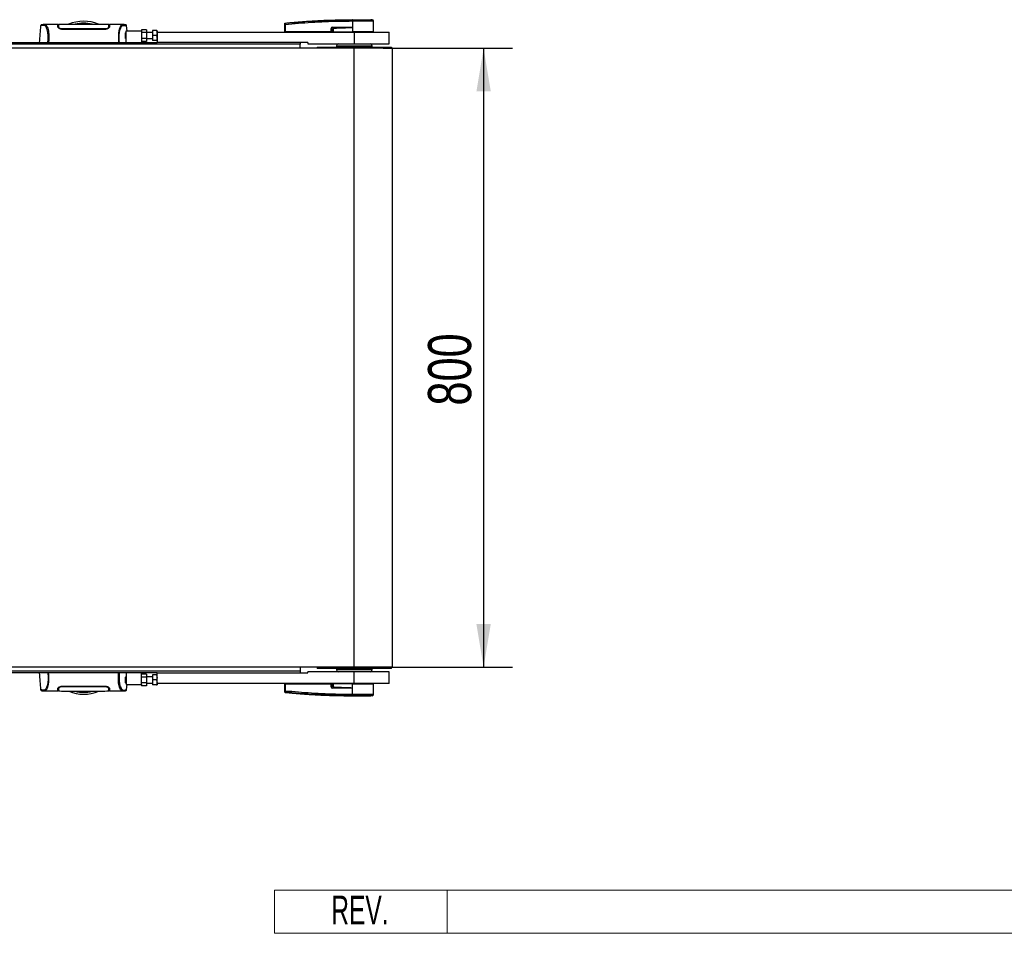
# Model space of a CAD drawing. Header units: millimetres. Extents: x 0 to 420, y 0 to 297.
# Tile 9 of 70: x 197 to 266, y 66 to 130. Entities that reach past the tile are written whole.
import ezdxf
from ezdxf.enums import TextEntityAlignment as Align

# ---------------------------------------------------------------- set-up
doc = ezdxf.new("R2010")
doc.units = ezdxf.units.MM
doc.layers.add('CARTIGLIO', color=140, linetype='Continuous')
doc.layers.add('QUOTE', color=174, linetype='Continuous')
doc.styles.add('SLDTEXTSTYLE0', font='TXT', dxfattribs={"width": 0.638298})
doc.styles.add('SLDTEXTSTYLE3', font='TXT', dxfattribs={"width": 0.75})
doc.dimstyles.new('SLDDIMSTYLE0', dxfattribs={"dimtxt": 3, "dimasz": 3, "dimexe": 0, "dimexo": 0.0625, "dimgap": 0.75, "dimtad": 1, "dimlfac": 18.587179, "dimrnd": 1e-09, "dimzin": 12, "dimdsep": 46, "dimtxsty": 'SLDTEXTSTYLE3', "dimsah": 1, "dimcen": 0.09, "dimadec": 0, "dimazin": 3, "dimtfac": 1, "dimtdec": 3, "dimtofl": 0, "dimtmove": 0, "dimatfit": 3, "dimfxl": 0, "dimfrac": 2, "dimtolj": 1, "dimtzin": 12, "dimarcsym": 0})

# ---------------------------------------------------------------- blocks, each defined once
blk = doc.blocks.new('SW_NOTE_0_27')
at = {"layer": 'CARTIGLIO', "color": 0, "insert": (2.34, 2.578), "char_height": 2, "attachment_point": 2, "style": 'SLDTEXTSTYLE0'}
blk.add_mtext('REV.', dxfattribs=at)
blk = doc.blocks.new('Cartiglio ALUSIC')
at = {"color": 161, "linetype": 'Continuous', "lineweight": 18}
for p, q in [((113.971, 150.999), (113.971, 153.999)), ((113.971, 153.999), (313.621, 153.999)), ((125.971, 153.999), (125.971, 150.999)), ((113.971, 150.999), (313.621, 150.999))]:
    blk.add_line(p, q, dxfattribs=at)
at = {"layer": 'CARTIGLIO', "color": 140}
blk.add_blockref('SW_NOTE_0_27', (117.568, 151.037), dxfattribs=at)
at = {"layer": 'CARTIGLIO', "color": 140, "style": 'SLDTEXTSTYLE0', "width": 0.638298}
for tag, height, p in [('AUTOATTR1', 3.5, (223.449, 133.7)), ('AUTOATTR2', 3.5, (221.929, 127.422)), ('AUTOATTR11', 3.5, (223.143, 121.411)), ('AUTOATTR8', 4, (219.244, 110.003)), ('AUTOATTR9', 4, (218.122, 100.423)), ('AUTOATTR0', 4, (249.033, 100.312))]:
    blk.add_attdef(tag, text='', height=height, dxfattribs=at).set_placement(p, align=Align.TOP_CENTER)
at = {"layer": 'CARTIGLIO', "color": 140}
for tag in ['AUTOATTR13', 'AUTOATTR12', 'AUTOATTR10', 'AUTOATTR7', 'AUTOATTR6', 'AUTOATTR5', 'AUTOATTR4', 'AUTOATTR3']:
    blk.add_attdef(tag, (0, 0), '', height=4, dxfattribs=at)
blk = doc.blocks.new('_D_1')
at = {"layer": 'QUOTE'}
for p, q in [((222.72, 127.72), (231.718, 127.72)), ((229.718, 127.72), (229.718, 84.68)), ((222.72, 84.68), (231.718, 84.68))]:
    blk.add_line(p, q, dxfattribs=at)
for points in [[(229.718, 127.72), (229.218, 124.72), (230.218, 124.72)], [(229.718, 84.68), (230.218, 87.68), (229.218, 87.68)]]:
    blk.add_solid(points, dxfattribs=at)
at = {"layer": 'QUOTE', "insert": (225.85, 102.875), "char_height": 3, "attachment_point": 1, "rotation": 90, "style": 'SLDTEXTSTYLE3'}
blk.add_mtext('800', dxfattribs=at)

msp = doc.modelspace()

# ---------------------------------------------------------------- linework, layer by layer
at = {"color": 7, "linetype": 'Continuous', "lineweight": 25}
for p, q in [((220.60779, 129.59731), (220.59906, 129.59731)), ((220.60779, 129.59731), (220.60726, 128.87683)), ((220.60787, 129.71073), (220.60794, 129.71073)), ((221.96254, 129.70333), (221.86895, 129.71073)), ((222.06503, 128.87683), (222.05874, 129.59727)), ((198.90409, 129.2802), (198.90389, 129.27995)), ((200.08447, 129.3741), (199.15885, 129.3741)), ((200.12304, 129.3472), (200.08494, 129.3472)), ((200.12469, 129.25071), (200.12506, 129.22983)), ((200.12521, 129.22124), (200.12581, 129.18683)), ((200.13104, 129.29876), (200.13108, 129.1998)), ((200.1322, 129.26046), (200.13301, 129.19823)), ((200.13308, 129.23282), (200.13318, 129.22712)), ((200.13337, 129.21626), (200.13318, 129.22712)), ((200.13337, 129.21626), (200.13448, 129.15137)), ((200.13346, 129.21082), (200.13352, 129.20704)), ((200.41055, 129.06505), (200.41056, 129.03719)), ((203.36958, 129.03698), (200.41055, 129.03698)), ((203.36958, 129.06503), (203.36957, 129.03723)), ((203.64631, 129.18227), (203.6459, 129.15137)), ((203.64677, 129.21624), (203.64631, 129.18227)), ((203.64909, 129.30174), (203.64904, 129.1998)), ((203.6952, 129.3472), (203.65712, 129.3472)), ((204.62182, 129.3741), (203.69566, 129.3741)), ((204.62882, 129.37358), (204.62182, 129.37358)), ((204.81681, 128.82302), (204.79529, 128.8015)), ((204.79529, 128.41414), (204.79529, 128.8015)), ((204.84909, 128.82302), (204.81681, 128.82302)), ((204.81681, 128.82302), (204.81681, 128.39262)), ((204.84909, 128.93063), (205.92511, 128.93063)), ((204.84909, 128.12362), (204.84909, 128.93063)), ((204.87604, 129.2802), (204.87624, 129.27995)), ((204.91313, 128.93063), (204.88255, 129.28051)), ((206.27481, 129.01163), (205.92511, 129.01163)), ((205.92511, 129.01163), (205.92511, 128.93063)), ((205.92511, 128.93063), (205.92511, 128.12362)), ((206.27481, 128.80972), (205.92511, 128.80972)), ((206.27481, 129.01163), (206.27481, 128.80972)), ((206.67831, 128.82302), (206.27481, 128.82302)), ((206.27481, 128.80972), (206.27481, 128.40592)), ((206.67831, 128.95753), (206.67831, 128.60782)), ((206.97109, 128.95753), (206.67831, 128.95753)), ((207.00112, 128.94408), (206.99514, 128.95753)), ((207.00112, 128.94408), (207.00112, 128.84993)), ((207.00112, 128.84993), (207.00112, 128.12362)), ((207.00112, 128.84993), (220.72025, 128.84993)), ((209.07132, 128.85127), (209.07132, 128.84993)), ((209.50116, 128.84993), (209.50116, 128.85127)), ((215.87844, 128.87683), (215.88264, 129.35857)), ((215.87844, 128.87683), (215.91786, 128.87683)), ((215.90463, 128.87683), (215.9051, 128.84993)), ((215.92206, 129.35857), (215.91786, 128.87683)), ((219.1091, 128.87683), (215.91786, 128.87683)), ((215.91985, 128.87683), (215.91989, 128.84993)), ((215.92194, 129.47255), (215.92191, 129.47255)), ((219.1091, 128.87683), (219.10995, 129.094)), ((219.11915, 128.87683), (219.1091, 128.87683)), ((219.11121, 128.87683), (219.11125, 128.84993)), ((219.12, 129.094), (219.11915, 128.87683)), ((219.11915, 128.87683), (219.2391, 128.87683)), ((219.2335, 129.035), (219.12, 129.094)), ((219.13774, 128.87683), (219.13807, 128.84993)), ((219.22737, 129.16814), (219.32195, 129.11897)), ((220.48993, 129.16814), (219.22737, 129.16814)), ((219.22806, 129.18205), (220.49062, 129.18205)), ((219.24322, 128.87683), (220.60701, 128.87683)), ((219.25166, 128.87683), (219.25185, 128.84993)), ((220.6044, 129.17557), (220.60443, 129.17259)), ((220.60443, 129.17259), (220.60701, 128.87683)), ((220.60726, 128.87683), (220.60701, 128.87683)), ((222.06503, 128.87683), (220.60726, 128.87683)), ((220.60836, 128.87683), (220.60838, 128.84993)), ((220.72025, 128.84993), (220.72025, 128.04292)), ((220.72025, 128.84993), (223.14127, 128.84993)), ((222.03836, 128.84993), (222.03883, 128.87683)), ((223.14127, 128.04292), (223.14127, 128.84993)), ((73.0378, 128.12362), (207.00112, 128.12362)), ((204.79529, 128.41414), (204.81681, 128.39262)), ((204.81681, 128.39262), (204.84909, 128.39262)), ((206.27481, 128.40592), (205.92511, 128.40592)), ((206.27481, 128.20402), (205.92511, 128.20402)), ((206.27481, 128.40592), (206.27481, 128.20402)), ((206.27481, 128.39262), (206.67831, 128.39262)), ((206.97109, 128.60782), (206.67831, 128.60782)), ((206.67831, 128.60782), (206.67831, 128.25812)), ((206.97109, 128.25812), (206.67831, 128.25812)), ((206.99514, 128.25812), (207.00112, 128.27157)), ((217.49222, 128.12362), (207.00112, 128.12362)), ((216.95421, 128.12362), (216.95421, 128.00257)), ((217.49222, 128.12362), (217.49222, 128.04292)), ((220.72025, 127.72011), (59.31867, 127.72011)), ((216.95421, 128.00257), (63.08471, 128.00257)), ((216.95421, 127.72011), (216.95421, 128.00257)), ((217.49222, 128.04292), (220.72025, 128.04292)), ((218.13782, 127.80081), (218.13782, 127.72011)), ((218.13782, 127.80081), (222.93602, 127.80081)), ((219.48284, 127.89945), (219.48284, 127.80081)), ((219.48284, 127.89945), (221.95766, 127.89945)), ((220.72025, 128.04292), (223.14127, 128.04292)), ((220.72025, 84.67969), (220.72025, 127.72011)), ((223.38338, 127.72011), (220.72025, 127.72011)), ((221.95766, 127.80081), (221.95766, 127.89945)), ((222.93602, 127.80081), (223.30268, 127.80081)), ((223.30268, 127.72011), (223.30268, 127.80081)), ((223.38338, 84.67969), (223.38338, 127.72011)), ((220.72025, 84.67969), (59.31867, 84.67969)), ((216.95421, 84.39724), (63.08471, 84.39724)), ((207.00112, 84.27619), (73.0378, 84.27619)), ((204.84909, 84.27619), (204.84909, 83.46918)), ((205.92511, 83.46918), (205.92511, 84.27619)), ((207.00112, 83.54988), (207.00112, 84.27619)), ((207.00112, 84.27619), (217.49222, 84.27619)), ((216.95421, 84.67969), (216.95421, 84.39724)), ((216.95421, 84.39724), (216.95421, 84.27619)), ((217.49222, 84.27619), (217.49222, 84.35689)), ((220.72025, 84.35689), (217.49222, 84.35689)), ((218.13782, 84.67969), (218.13782, 84.59899)), ((223.30268, 84.59899), (218.13782, 84.59899)), ((219.48284, 84.59899), (219.48284, 84.50036)), ((221.95766, 84.50036), (219.48284, 84.50036)), ((223.38338, 84.67969), (220.72025, 84.67969)), ((220.72025, 83.54988), (220.72025, 84.35689)), ((223.14127, 84.35689), (220.72025, 84.35689)), ((221.95766, 84.50036), (221.95766, 84.59899)), ((223.14127, 83.54988), (223.14127, 84.35689)), ((223.30268, 84.59899), (223.30268, 84.67969)), ((204.81681, 84.00719), (204.79529, 83.98567)), ((204.79529, 83.5983), (204.79529, 83.98567)), ((204.79529, 83.5983), (204.81681, 83.57678)), ((204.84909, 84.00719), (204.81681, 84.00719)), ((204.81681, 84.00719), (204.81681, 83.57678)), ((204.81681, 83.57678), (204.84909, 83.57678)), ((206.27481, 84.19579), (205.92511, 84.19579)), ((206.27481, 83.99389), (205.92511, 83.99389)), ((206.27481, 83.59008), (205.92511, 83.59008)), ((206.27481, 84.19579), (206.27481, 83.99389)), ((206.67831, 84.00719), (206.27481, 84.00719)), ((206.27481, 83.99389), (206.27481, 83.59008)), ((206.27481, 83.59008), (206.27481, 83.38818)), ((206.27481, 83.57678), (206.67831, 83.57678)), ((206.67831, 84.14169), (206.67831, 83.79198)), ((206.97109, 84.14169), (206.67831, 84.14169)), ((206.97109, 83.79198), (206.67831, 83.79198)), ((206.67831, 83.79198), (206.67831, 83.44228)), ((207.00112, 84.12824), (206.99514, 84.14169)), ((198.90409, 83.11961), (198.90389, 83.11985)), ((199.15131, 83.02623), (199.15831, 83.02623)), ((199.15831, 83.0257), (200.08448, 83.0257)), ((200.08494, 83.0526), (200.12301, 83.0526)), ((200.13104, 83.09806), (200.13109, 83.20001)), ((200.13337, 83.18357), (200.13382, 83.21754)), ((200.13382, 83.21754), (200.13435, 83.25661)), ((200.41055, 83.36283), (203.36958, 83.36283)), ((200.41055, 83.33478), (200.41056, 83.36257)), ((203.36958, 83.33476), (203.36957, 83.36261)), ((203.64677, 83.18355), (203.64551, 83.25707)), ((203.64667, 83.18898), (203.64661, 83.19277)), ((203.64677, 83.18355), (203.64696, 83.17268)), ((203.64706, 83.16698), (203.64696, 83.17268)), ((203.64793, 83.13935), (203.64712, 83.20158)), ((203.64933, 83.03661), (203.64883, 83.07099)), ((203.64909, 83.10105), (203.64905, 83.20001)), ((203.65475, 83.1883), (203.65432, 83.21297)), ((203.6571, 83.0526), (203.69519, 83.0526)), ((203.69566, 83.0257), (204.62128, 83.0257)), ((204.84909, 83.46918), (205.92511, 83.46918)), ((204.87604, 83.11961), (204.87624, 83.11985)), ((204.88255, 83.1193), (204.91313, 83.46918)), ((205.92511, 83.46918), (205.92511, 83.38818)), ((206.27481, 83.38818), (205.92511, 83.38818)), ((206.97109, 83.44228), (206.67831, 83.44228)), ((206.99514, 83.44228), (207.00112, 83.45573)), ((207.00112, 83.54988), (207.00112, 83.45573)), ((220.72025, 83.54988), (207.00112, 83.54988)), ((209.07132, 83.54988), (209.07132, 83.54854)), ((209.50116, 83.54854), (209.50116, 83.54988)), ((215.88264, 83.04124), (215.87844, 83.52298)), ((215.91786, 83.52298), (215.87844, 83.52298)), ((215.90463, 83.52298), (215.9051, 83.54988)), ((215.91786, 83.52298), (215.92206, 83.04124)), ((215.91786, 83.52298), (219.1091, 83.52298)), ((215.91985, 83.52298), (215.91989, 83.54988)), ((215.92191, 82.92726), (215.92194, 82.92725)), ((219.10995, 83.3058), (219.1091, 83.52298)), ((219.1091, 83.52298), (219.11915, 83.52298)), ((219.11121, 83.52298), (219.11125, 83.54988)), ((219.11915, 83.52298), (219.12, 83.3058)), ((219.2391, 83.52298), (219.11915, 83.52298)), ((219.12, 83.3058), (219.2335, 83.3648)), ((219.13774, 83.52298), (219.13807, 83.54988)), ((219.32195, 83.28084), (219.22737, 83.23167)), ((219.22737, 83.23167), (220.48993, 83.23167)), ((220.49062, 83.21776), (219.22806, 83.21776)), ((220.60701, 83.52298), (219.24322, 83.52298)), ((219.25166, 83.52298), (219.25185, 83.54988)), ((220.60443, 83.22722), (220.6044, 83.22423)), ((220.60443, 83.22722), (220.60701, 83.52298)), ((220.60701, 83.52298), (220.60726, 83.52298)), ((220.60779, 82.8025), (220.60726, 83.52298)), ((220.60726, 83.52298), (222.06503, 83.52298)), ((220.60836, 83.52298), (220.60838, 83.54988)), ((223.14127, 83.54988), (220.72025, 83.54988)), ((222.03883, 83.52298), (222.03836, 83.54988)), ((222.05874, 82.80253), (222.06503, 83.52298)), ((220.59905, 82.8025), (220.60779, 82.8025)), ((220.60787, 82.68907), (220.60794, 82.68907)), ((221.96254, 82.69647), (221.86895, 82.68907))]:
    msp.add_line(p, q, dxfattribs=at)
at = {"color": 7, "linetype": 'Continuous', "lineweight": 25, "flags": 128}
for points in [[(199.16663, 129.37398), (199.19283, 129.37211), (199.21854, 129.36649), (199.24642, 129.35277), (199.25364, 129.34738), (199.26345, 129.33868), (199.27225, 129.32956), (199.27459, 129.32691), (199.27525, 129.32615), (199.27545, 129.32592), (199.27552, 129.32583), (199.27555, 129.3258), (199.27556, 129.32579), (199.27556, 129.32579), (199.27556, 129.32579), (199.27556, 129.32579), (199.27556, 129.32579), (199.27556, 129.32579), (199.27556, 129.32579), (199.30424, 129.28805), (199.33174, 129.24327), (199.36162, 129.1826), (199.38959, 129.11035), (199.41391, 129.02931), (199.43544, 128.93362), (199.45315, 128.82112), (199.46533, 128.69622), (199.47151, 128.56082), (199.47161, 128.42029), (199.46608, 128.27559), (199.45503, 128.12362)], [(220.48993, 129.16814), (220.55405, 129.17063), (220.60443, 129.17259)], [(204.6135, 83.02582), (204.5873, 83.0277), (204.56159, 83.03332), (204.53371, 83.04704), (204.5265, 83.05243), (204.51668, 83.06113), (204.50788, 83.07025), (204.50554, 83.0729), (204.50488, 83.07366), (204.50468, 83.07389), (204.50461, 83.07397), (204.50459, 83.074), (204.50458, 83.07401), (204.50457, 83.07402), (204.50457, 83.07402), (204.50457, 83.07402), (204.50457, 83.07402), (204.50457, 83.07402), (204.50457, 83.07402), (204.47589, 83.11176), (204.44839, 83.15654), (204.41851, 83.2172), (204.39054, 83.28945), (204.36622, 83.37049), (204.34469, 83.46619), (204.32698, 83.57868), (204.3148, 83.70359), (204.30862, 83.83898), (204.30853, 83.97952), (204.31405, 84.12422), (204.3251, 84.27619)], [(219.32307, 83.30402), (219.3229, 83.3005), (219.32273, 83.29706), (219.32257, 83.29373), (219.32242, 83.29059), (219.32228, 83.28768), (219.32216, 83.28506), (219.32205, 83.28276), (219.32195, 83.28084)], [(220.60443, 83.22722), (220.54031, 83.22971), (220.48993, 83.23167)]]:
    msp.add_lwpolyline(points, dxfattribs=at)
at = {"color": 7, "linetype": 'Continuous', "lineweight": 25}
for centre, radius, start, end in [((201.89007, 126.91311), 2.69003, 67.268445, 112.9124484), ((221.00321, 129.62004), 0.40479, 168.1201678, 183.2190123), ((222.78975, 129.45455), 2.19679, 173.3031906, 173.4966106), ((221.01199, 129.61977), 0.40482, 168.0817426, 183.1800729), ((221.95114, 129.59634), 0.1076, 0.5000113, 83.9231277), ((201.89007, 126.91311), 2.55136, 76.5866744, 103.4447171), ((215.90235, 128.16748), 1.19125, 89.0518988, 90.9481012), ((215.9261, 129.42163), 0.04291, 96.1041945, 179.3841407), ((219.11497, 130.4643), 1.37031, 269.78976, 270.21024), ((219.1166, 129.18059), 0.11146, 353.5856583, 0.7475902), ((182.1625, 127.32302), 37.20283, 2.7312588, 2.7669963), ((220.37916, 129.18059), 0.11146, 353.5856583, 0.7475902), ((219.63169, 127.89945), 0.14885, 105.4516934, 180), ((221.80881, 127.89945), 0.14885, 0, 74.5483066), ((219.63169, 84.50036), 0.14885, 180, 254.5483066), ((221.80881, 84.50036), 0.14885, 285.4516934, 0), ((201.89007, 85.4867), 2.69003, 247.268445, 292.9124484), ((201.89007, 85.4867), 2.55136, 256.5866744, 283.4447171), ((215.90235, 84.23233), 1.19125, 269.0518988, 270.9481012), ((215.9261, 82.97817), 0.04291, 180.6158593, 263.8958055), ((219.11497, 81.93551), 1.37031, 89.78976, 90.21024), ((219.1166, 83.21921), 0.11146, 359.2524098, 6.4143417), ((220.37916, 83.21921), 0.11146, 359.2524098, 6.4143417), ((221.00321, 82.77979), 0.40479, 176.7840625, 191.8829179), ((222.78976, 82.94525), 2.1968, 186.5033888, 186.6968092), ((221.01199, 82.78004), 0.40482, 176.8199271, 191.9182574), ((221.95114, 82.80347), 0.1076, 276.0768723, 359.4999887)]:
    msp.add_arc(centre, radius, start, end, dxfattribs=at)
for centre, major_axis, ratio, start_param, end_param in [((219.30085, 129.03917), (0.18293, -0.08998), 0.60672542, 2.25200573, 3.42889257), ((219.29949, 129.03931), (0.17307, -0.08566), 0.5569608, 2.25321842, 3.43010526), ((219.36654, 129.00445), (0.12327, -0.06559), 0.77058227, 2.30113884, 3.47802567), ((219.36654, 129.00469), (0.10761, -0.05688), 0.66301777, 2.29905058, 3.47593741), ((219.30085, 83.36064), (0.18293, 0.08998), 0.60672542, 2.85429274, 4.03117958), ((219.29949, 83.3605), (0.17307, 0.08566), 0.5569608, 2.85308004, 4.02996688), ((219.36654, 83.39535), (0.12327, 0.06559), 0.77058227, 2.80515963, 3.98204647), ((219.36654, 83.39512), (0.10761, 0.05688), 0.66301777, 2.80724789, 3.98413473)]:
    msp.add_ellipse(centre, major_axis=major_axis, ratio=ratio, start_param=start_param, end_param=end_param, dxfattribs=at)
for points, knots in [([(215.92154, 129.4643), (216.52739, 129.51959), (217.45077, 129.60386), (218.69502, 129.66583), (219.65124, 129.69868), (220.28771, 129.69865), (220.60709, 129.70337), (220.60709, 129.70337)], [0, 0, 0, 0, 0.38876695, 0.59252789, 0.79628932, 0.99999932, 1, 1, 1, 1]), ([(215.92194, 129.47255), (215.94001, 129.47439), (216.05155, 129.48572), (216.54092, 129.53348), (217.5464, 129.61562), (218.99707, 129.69455), (220.07072, 129.70534), (220.60787, 129.71073)], [0, 0, 0, 0, 0.01170126, 0.07220884, 0.31419353, 0.65688711, 1, 1, 1, 1]), ([(220.59906, 129.59731), (220.28109, 129.59533), (219.64514, 129.59136), (218.6915, 129.56023), (217.44926, 129.4978), (216.52723, 129.41374), (215.92206, 129.35857)], [0, 0, 0, 0, 0.20362021, 0.40724063, 0.61094774, 1, 1, 1, 1]), ([(220.60709, 129.70337), (220.60709, 129.70337), (220.61003, 129.70337), (220.61296, 129.70337), (220.61589, 129.70337)], [0, 0, 0, 0, 0.00036549, 1, 1, 1, 1]), ([(222.05874, 129.59727), (222.05517, 129.59729), (222.04792, 129.59731), (221.98957, 129.59732), (221.89723, 129.59726), (221.77174, 129.59729), (221.61533, 129.59732), (221.43498, 129.59724), (221.23262, 129.59732), (221.02416, 129.59729), (220.81308, 129.59728), (220.67675, 129.5973), (220.60779, 129.59731)], [0, 0, 0, 0, 0.10046502, 0.20384345, 0.30430944, 0.40768894, 0.50815524, 0.61153497, 0.71200234, 0.81538328, 0.9066108, 1, 1, 1, 1]), ([(220.60794, 129.71073), (220.68782, 129.71073), (220.84781, 129.71073), (221.08349, 129.71073), (221.30256, 129.71073), (221.49736, 129.71073), (221.65781, 129.71073), (221.77751, 129.71073), (221.85487, 129.71073), (221.86426, 129.71073), (221.86895, 129.71073)], [0, 0, 0, 0, 0.12488045, 0.25013958, 0.37464939, 0.49981249, 0.62476421, 0.74955772, 0.87492377, 1, 1, 1, 1]), ([(220.61589, 129.70337), (220.67914, 129.70336), (220.80564, 129.70334), (221.00064, 129.70336), (221.19474, 129.70335), (221.382, 129.7033), (221.55006, 129.70335), (221.69501, 129.70335), (221.81192, 129.70334), (221.89774, 129.70339), (221.95211, 129.70332), (221.95906, 129.70333), (221.96254, 129.70333)], [0, 0, 0, 0, 0.09230362, 0.18460708, 0.28653845, 0.3884688, 0.49039805, 0.59232883, 0.69424704, 0.79616636, 0.8980845, 1, 1, 1, 1]), ([(198.89759, 129.28051), (198.88138, 129.09504), (198.84767, 128.7094), (198.8139, 128.32378), (198.79638, 128.12362)], [0, 0, 0, 0, 0.480948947, 1, 1, 1, 1]), ([(199.16678, 129.374), (199.14324, 129.37319), (199.09371, 129.37147), (199.03317, 129.36196), (198.98785, 129.35453), (198.95843, 129.34945), (198.94311, 129.34473), (198.91433, 129.33148), (198.90269, 129.29577), (198.89753, 129.27993)], [0, 0, 0, 0, 0.14962216, 0.31480836, 0.49545182, 0.64108218, 0.78518854, 0.90475494, 1, 1, 1, 1]), ([(199.40342, 128.12362), (199.40742, 128.17134), (199.41538, 128.26622), (199.42106, 128.40732), (199.42112, 128.54407), (199.41473, 128.67353), (199.40212, 128.79249), (199.38404, 128.89859), (199.3615, 128.99113), (199.32728, 129.09654), (199.27901, 129.19662), (199.21982, 129.28027), (199.15963, 129.3175), (199.0693, 129.31815), (198.97289, 129.30399), (198.90543, 129.29141), (198.90447, 129.28338), (198.90409, 129.2802)], [0, 0, 0, 0, 0.032935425, 0.065473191, 0.098145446, 0.130763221, 0.163268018, 0.196035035, 0.228732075, 0.261726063, 0.327423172, 0.393754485, 0.458986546, 0.525510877, 0.704726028, 0.882943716, 1, 1, 1, 1]), ([(199.15885, 129.3736), (199.16112, 129.3739), (199.16348, 129.37422), (199.16651, 129.37399), (199.16663, 129.37398)], [0, 0, 0, 0, 0.960137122, 1, 1, 1, 1]), ([(200.08999, 129.21601), (200.08868, 129.25359), (200.08601, 129.32986), (200.08452, 129.37302), (200.08444, 129.37484), (200.08447, 129.37407), (200.08447, 129.37405)], [0, 0, 0, 0, 0.33253016, 0.67483713, 0.99270757, 1, 1, 1, 1]), ([(200.0853, 129.35043), (200.08741, 129.35004), (200.09045, 129.34947), (200.11836, 129.34901), (200.12685, 129.34887)], [0, 0, 0, 0, 0.69560902, 1, 1, 1, 1]), ([(200.41055, 129.03698), (200.37925, 129.03904), (200.31678, 129.04316), (200.23173, 129.07288), (200.15856, 129.11469), (200.10302, 129.16615), (200.09434, 129.19936), (200.08999, 129.21601)], [0, 0, 0, 0, 0.17602394, 0.35136334, 0.54466667, 0.77179405, 1, 1, 1, 1]), ([(200.12581, 129.18683), (200.12908, 129.17065), (200.13479, 129.1425), (200.17139, 129.11366), (200.18696, 129.10141)], [0, 0, 0, 0, 0.57480988, 1, 1, 1, 1]), ([(203.64951, 129.37321), (203.50976, 129.37728), (203.22392, 129.38562), (202.78969, 129.38667), (202.34498, 129.38641), (201.84735, 129.38589), (201.29904, 129.38578), (200.71066, 129.38775), (200.32185, 129.37792), (200.13062, 129.37309)], [0, 0, 0, 0, 0.12113183, 0.24774381, 0.37318266, 0.49813276, 0.66585272, 0.83566481, 1, 1, 1, 1]), ([(200.1308, 129.36319), (200.13096, 129.35311), (200.13115, 129.34144), (200.13143, 129.31944), (200.13147, 129.31643)], [0, 0, 0, 0, 0.863291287, 1, 1, 1, 1]), ([(200.13285, 129.24595), (200.13243, 129.27001), (200.13152, 129.32185), (200.13094, 129.3554), (200.13085, 129.36025), (200.13084, 129.361)], [0, 0, 0, 0, 0.42234684, 0.91021093, 1, 1, 1, 1]), ([(200.13102, 129.32441), (200.13103, 129.32216), (200.13103, 129.31483), (200.13104, 129.30534), (200.13104, 129.29876)], [0, 0, 0, 0, 0.30662051, 1, 1, 1, 1]), ([(200.41055, 129.06503), (200.38379, 129.06666), (200.33094, 129.06988), (200.25822, 129.09341), (200.1951, 129.12722), (200.14501, 129.17128), (200.13736, 129.20083), (200.13337, 129.21626)], [0, 0, 0, 0, 0.17334583, 0.34244333, 0.53261108, 0.75610773, 1, 1, 1, 1]), ([(203.36958, 129.06501), (203.26805, 129.06496), (202.76038, 129.06473), (201.77404, 129.06412), (200.88923, 129.06471), (200.41055, 129.06503)], [0, 0, 0, 0, 0.10293933, 0.51469663, 1, 1, 1, 1]), ([(203.64677, 129.21623), (203.64284, 129.20101), (203.63496, 129.17046), (203.57858, 129.12162), (203.50142, 129.08417), (203.42583, 129.06687), (203.38409, 129.06549), (203.36958, 129.06501)], [0, 0, 0, 0, 0.24096485, 0.48337497, 0.7285961, 0.90568571, 1, 1, 1, 1]), ([(203.69014, 129.21601), (203.68525, 129.19825), (203.67546, 129.16275), (203.60939, 129.10479), (203.52019, 129.05987), (203.43334, 129.03918), (203.38584, 129.03754), (203.36958, 129.03698)], [0, 0, 0, 0, 0.24267004, 0.4850883, 0.73180572, 0.90817203, 1, 1, 1, 1]), ([(203.59577, 129.10233), (203.6112, 129.1152), (203.6456, 129.14387), (203.65122, 129.17157), (203.65432, 129.18683)], [0, 0, 0, 0, 0.44865939, 1, 1, 1, 1]), ([(203.64631, 129.18227), (203.64649, 129.19491), (203.64685, 129.22022), (203.64726, 129.24429), (203.64747, 129.25634)], [0, 0, 0, 0, 0.49955274, 1, 1, 1, 1]), ([(203.64953, 129.37429), (203.64952, 129.37396), (203.64951, 129.37328), (203.64934, 129.36375), (203.64877, 129.3309), (203.64788, 129.27983), (203.6471, 129.23556), (203.64677, 129.21623)], [0, 0, 0, 0, 0.19851654, 0.40682671, 0.6188004, 0.83361426, 1, 1, 1, 1]), ([(203.64741, 129.19703), (203.64768, 129.22157), (203.64801, 129.25244), (203.64843, 129.28965), (203.64853, 129.29928), (203.64858, 129.30378)], [0, 0, 0, 0, 0.6736969, 0.84772982, 1, 1, 1, 1]), ([(203.64909, 129.30174), (203.64909, 129.30852), (203.6491, 129.31723), (203.6491, 129.32334), (203.6491, 129.3247)], [0, 0, 0, 0, 0.77695019, 1, 1, 1, 1]), ([(203.65432, 129.18683), (203.65505, 129.22834), (203.65597, 129.28089), (203.65628, 129.29903), (203.65635, 129.30284)], [0, 0, 0, 0, 0.78995763, 1, 1, 1, 1]), ([(203.65541, 129.34889), (203.6679, 129.34915), (203.69121, 129.34963), (203.69368, 129.35018), (203.69483, 129.35043)], [0, 0, 0, 0, 0.53619641, 1, 1, 1, 1]), ([(203.69566, 129.37387), (203.69566, 129.37395), (203.69569, 129.37477), (203.69559, 129.37233), (203.69525, 129.36256), (203.69407, 129.32846), (203.69231, 129.27789), (203.69079, 129.23462), (203.69014, 129.21601)], [0, 0, 0, 0, 0.02175985, 0.22405071, 0.42672984, 0.63314278, 0.8422428, 1, 1, 1, 1]), ([(204.62182, 129.37358), (204.61561, 129.37367), (204.59456, 129.374), (204.5542, 129.36878), (204.5152, 129.34027), (204.48543, 129.30224), (204.46709, 129.27533), (204.44752, 129.24259), (204.42715, 129.20305), (204.40789, 129.15833), (204.39121, 129.11327), (204.37805, 129.07236), (204.36581, 129.02876), (204.35455, 128.98249), (204.34077, 128.91601), (204.32596, 128.8225), (204.3138, 128.6976), (204.3076, 128.56269), (204.30764, 128.42156), (204.31304, 128.27467), (204.32103, 128.17461), (204.3251, 128.12362)], [0, 0, 0, 0, 0.04410353, 0.14951948, 0.25632536, 0.29580618, 0.33856228, 0.37355739, 0.42045531, 0.47076786, 0.50253416, 0.53585719, 0.56654231, 0.59634022, 0.628096, 0.68977273, 0.75268092, 0.81441027, 0.87472491, 0.93616443, 1, 1, 1, 1]), ([(204.37671, 128.12362), (204.37271, 128.17134), (204.36475, 128.26622), (204.35907, 128.40732), (204.35901, 128.54407), (204.3654, 128.67353), (204.37801, 128.79249), (204.39609, 128.89859), (204.41863, 128.99113), (204.45285, 129.09654), (204.50112, 129.19662), (204.56032, 129.28027), (204.6205, 129.3175), (204.71083, 129.31815), (204.80724, 129.30399), (204.8747, 129.29141), (204.87566, 129.28338), (204.87604, 129.2802)], [0, 0, 0, 0, 0.03293543, 0.06547319, 0.09814545, 0.13076322, 0.16326802, 0.19603503, 0.22873208, 0.26172606, 0.32742317, 0.39375449, 0.45898655, 0.52551088, 0.70472603, 0.88294372, 1, 1, 1, 1]), ([(204.8826, 129.27993), (204.87744, 129.29577), (204.8658, 129.33148), (204.83703, 129.34473), (204.8217, 129.34945), (204.79228, 129.35453), (204.74696, 129.36196), (204.68642, 129.37147), (204.63689, 129.37319), (204.61335, 129.374)], [0, 0, 0, 0, 0.09524506, 0.21481146, 0.35891782, 0.50454818, 0.68519164, 0.85037784, 1, 1, 1, 1]), ([(206.97109, 128.95753), (206.98048, 128.91384), (206.99953, 128.82514), (206.9938, 128.70654), (206.97729, 128.63477), (206.97109, 128.60782)], [0, 0, 0, 0, 0.377295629, 0.766155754, 1, 1, 1, 1]), ([(206.99419, 128.95753), (206.99253, 128.95753), (206.99, 128.95753), (206.9759, 128.95753), (206.97109, 128.95753)], [0, 0, 0, 0, 0.659079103, 1, 1, 1, 1]), ([(215.88264, 129.35857), (215.88266, 129.36113), (215.88275, 129.37087), (215.88289, 129.38741), (215.88305, 129.40501), (215.88316, 129.41788), (215.88318, 129.42069), (215.8832, 129.42209)], [0, 0, 0, 0, 0.08210774, 0.31165455, 0.54070711, 0.77036972, 1, 1, 1, 1]), ([(215.8832, 129.42209), (215.88322, 129.42519), (215.88326, 129.4294), (215.88326, 129.42996), (215.88327, 129.43011)], [0, 0, 0, 0, 0.73657409, 1, 1, 1, 1]), ([(215.88327, 129.43011), (215.88333, 129.4316), (215.88359, 129.438), (215.8869, 129.44902), (215.89554, 129.46095), (215.90761, 129.46965), (215.91714, 129.47158), (215.92191, 129.47255)], [0, 0, 0, 0, 0.07160669, 0.30681144, 0.53787451, 0.76893725, 1, 1, 1, 1]), ([(215.92154, 129.4643), (215.92123, 129.46192), (215.92062, 129.45718), (215.92038, 129.43574), (215.9207, 129.40648), (215.92138, 129.379), (215.92192, 129.36282), (215.92206, 129.35857)], [0, 0, 0, 0, 0.22968814, 0.45959689, 0.68877935, 0.91808895, 1, 1, 1, 1]), ([(215.92191, 129.47255), (215.92188, 129.4724), (215.92177, 129.47181), (215.92164, 129.46748), (215.92154, 129.4643)], [0, 0, 0, 0, 0.26388418, 1, 1, 1, 1]), ([(219.2335, 129.035), (219.23665, 129.03501), (219.24228, 129.03503), (219.24939, 129.03501), (219.25252, 129.035)], [0, 0, 0, 0, 0.56, 1, 1, 1, 1]), ([(219.2391, 128.87683), (219.23737, 128.90633), (219.23428, 128.95896), (219.23374, 129.01179), (219.2335, 129.035)], [0, 0, 0, 0, 0.56058603, 1, 1, 1, 1]), ([(219.2391, 128.87683), (219.23947, 128.87683), (219.24033, 128.87683), (219.2418, 128.87683), (219.24283, 128.87683), (219.24322, 128.87683)], [0, 0, 0, 0, 0.31939567, 0.74819126, 1, 1, 1, 1]), ([(219.25252, 129.035), (219.25169, 129.00545), (219.25021, 128.95263), (219.24536, 128.90001), (219.24322, 128.87683)], [0, 0, 0, 0, 0.55939227, 1, 1, 1, 1]), ([(219.32195, 129.11897), (219.53995, 129.12882), (219.92925, 129.14641), (220.3186, 129.1615), (220.48993, 129.16814)], [0, 0, 0, 0, 0.55997408, 1, 1, 1, 1]), ([(220.60443, 129.17259), (220.36532, 129.15662), (219.93838, 129.12812), (219.51107, 129.10567), (219.32307, 129.09579)], [0, 0, 0, 0, 0.56002694, 1, 1, 1, 1]), ([(220.49062, 129.18205), (220.50161, 129.18194), (220.53418, 129.18163), (220.57248, 129.18174), (220.59905, 129.17661), (220.6044, 129.17557)], [0, 0, 0, 0, 0.28926734, 0.85682964, 1, 1, 1, 1]), ([(206.97109, 128.60782), (206.98048, 128.56414), (206.99953, 128.47544), (206.9938, 128.35683), (206.97729, 128.28507), (206.97109, 128.25812)], [0, 0, 0, 0, 0.37729563, 0.76615575, 1, 1, 1, 1]), ([(206.97109, 128.25812), (206.97589, 128.25812), (206.98996, 128.25812), (206.99272, 128.25812), (206.99454, 128.25812)], [0, 0, 0, 0, 0.34090533, 1, 1, 1, 1]), ([(198.79638, 84.27619), (198.8139, 84.07604), (198.84767, 83.69041), (198.88138, 83.30478), (198.89759, 83.1193)], [0, 0, 0, 0, 0.51903279, 1, 1, 1, 1]), ([(199.40342, 84.27619), (199.40742, 84.22846), (199.41538, 84.13359), (199.42106, 83.99248), (199.42112, 83.85574), (199.41473, 83.72627), (199.40212, 83.60731), (199.38404, 83.50122), (199.3615, 83.40867), (199.32728, 83.30327), (199.27901, 83.20319), (199.21982, 83.11954), (199.15963, 83.08231), (199.0693, 83.08165), (198.97289, 83.09581), (198.90543, 83.1084), (198.90447, 83.11643), (198.90409, 83.11961)], [0, 0, 0, 0, 0.03293543, 0.06547319, 0.09814545, 0.13076322, 0.16326802, 0.19603503, 0.22873208, 0.26172606, 0.32742317, 0.39375449, 0.45898655, 0.52551088, 0.70472603, 0.88294372, 1, 1, 1, 1]), ([(199.15831, 83.02623), (199.16452, 83.02613), (199.18557, 83.02581), (199.22593, 83.03103), (199.26493, 83.05954), (199.2947, 83.09757), (199.31305, 83.12448), (199.33261, 83.15722), (199.35298, 83.19676), (199.37224, 83.24148), (199.38892, 83.28653), (199.40208, 83.32744), (199.41432, 83.37105), (199.42558, 83.41731), (199.43936, 83.4838), (199.45417, 83.5773), (199.46633, 83.70221), (199.47253, 83.83711), (199.4725, 83.97824), (199.4671, 84.12514), (199.4591, 84.2252), (199.45503, 84.27619)], [0, 0, 0, 0, 0.04410353, 0.14951948, 0.25632536, 0.29580618, 0.33856228, 0.37355739, 0.42045531, 0.47076786, 0.50253416, 0.53585719, 0.56654231, 0.59634022, 0.628096, 0.68977273, 0.75268092, 0.81441027, 0.87472491, 0.93616443, 1, 1, 1, 1]), ([(204.37671, 84.27619), (204.37271, 84.22846), (204.36475, 84.13359), (204.35907, 83.99248), (204.35901, 83.85574), (204.3654, 83.72627), (204.37801, 83.60731), (204.39609, 83.50122), (204.41863, 83.40867), (204.45285, 83.30327), (204.50112, 83.20319), (204.56032, 83.11954), (204.6205, 83.08231), (204.71083, 83.08165), (204.80724, 83.09581), (204.8747, 83.1084), (204.87566, 83.11643), (204.87604, 83.11961)], [0, 0, 0, 0, 0.03293543, 0.06547319, 0.09814545, 0.13076322, 0.16326802, 0.19603503, 0.22873208, 0.26172606, 0.32742317, 0.39375449, 0.45898655, 0.52551088, 0.70472603, 0.88294372, 1, 1, 1, 1]), ([(206.97109, 84.14169), (206.98048, 84.09801), (206.99953, 84.0093), (206.9938, 83.8907), (206.97729, 83.81893), (206.97109, 83.79198)], [0, 0, 0, 0, 0.377295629, 0.766155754, 1, 1, 1, 1]), ([(206.99454, 84.14169), (206.99474, 84.14169), (206.99888, 84.14169), (206.98746, 84.14169), (206.97443, 84.14169), (206.97109, 84.14169)], [0, 0, 0, 0, 0.03593448, 0.75288814, 1, 1, 1, 1]), ([(206.97109, 83.79198), (206.98048, 83.7483), (206.99953, 83.6596), (206.9938, 83.54099), (206.97729, 83.46923), (206.97109, 83.44228)], [0, 0, 0, 0, 0.37729563, 0.76615575, 1, 1, 1, 1]), ([(198.89753, 83.11988), (198.90269, 83.10404), (198.91433, 83.06833), (198.94311, 83.05507), (198.95843, 83.05035), (198.98785, 83.04528), (199.03317, 83.03785), (199.09371, 83.02833), (199.14324, 83.02662), (199.16678, 83.02581)], [0, 0, 0, 0, 0.09524506, 0.21481146, 0.35891782, 0.50454818, 0.68519164, 0.85037784, 1, 1, 1, 1]), ([(200.08448, 83.02594), (200.08447, 83.02586), (200.08444, 83.02504), (200.08454, 83.02748), (200.08488, 83.03725), (200.08607, 83.07135), (200.08782, 83.12192), (200.08934, 83.16519), (200.08999, 83.1838)], [0, 0, 0, 0, 0.02175985, 0.22405071, 0.42672984, 0.63314278, 0.8422428, 1, 1, 1, 1]), ([(200.12472, 83.05092), (200.11223, 83.05066), (200.08892, 83.05018), (200.08645, 83.04963), (200.0853, 83.04938)], [0, 0, 0, 0, 0.536196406, 1, 1, 1, 1]), ([(200.08999, 83.1838), (200.09489, 83.20156), (200.10467, 83.23706), (200.17075, 83.29502), (200.25994, 83.33994), (200.34679, 83.36063), (200.39429, 83.36227), (200.41055, 83.36283)], [0, 0, 0, 0, 0.24267004, 0.4850883, 0.73180572, 0.90817203, 1, 1, 1, 1]), ([(200.12581, 83.21297), (200.12508, 83.17147), (200.12417, 83.11892), (200.12385, 83.10078), (200.12378, 83.09697)], [0, 0, 0, 0, 0.78995763, 1, 1, 1, 1]), ([(200.18436, 83.29748), (200.16893, 83.28461), (200.13453, 83.25593), (200.12891, 83.22824), (200.12581, 83.21297)], [0, 0, 0, 0, 0.448659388, 1, 1, 1, 1]), ([(200.13061, 83.02552), (200.13061, 83.02585), (200.13062, 83.02653), (200.13079, 83.03606), (200.13136, 83.06891), (200.13226, 83.11998), (200.13303, 83.16425), (200.13337, 83.18357)], [0, 0, 0, 0, 0.19851654, 0.40682671, 0.6188004, 0.83361426, 1, 1, 1, 1]), ([(200.13062, 83.0266), (200.27037, 83.02253), (200.55621, 83.01419), (200.99044, 83.01313), (201.43515, 83.0134), (201.93278, 83.01392), (202.48109, 83.01403), (203.06947, 83.01206), (203.45829, 83.02188), (203.64951, 83.02671)], [0, 0, 0, 0, 0.12113183, 0.24774381, 0.37318266, 0.49813276, 0.66585272, 0.83566481, 1, 1, 1, 1]), ([(200.13104, 83.09806), (200.13104, 83.09129), (200.13104, 83.08258), (200.13103, 83.07647), (200.13103, 83.07511)], [0, 0, 0, 0, 0.77695019, 1, 1, 1, 1]), ([(200.13272, 83.20277), (200.13246, 83.17824), (200.13212, 83.14736), (200.1317, 83.11016), (200.1316, 83.10052), (200.13155, 83.09603)], [0, 0, 0, 0, 0.6736969, 0.84772982, 1, 1, 1, 1]), ([(200.13382, 83.21754), (200.13364, 83.20489), (200.13329, 83.17958), (200.13287, 83.15551), (200.13267, 83.14347)], [0, 0, 0, 0, 0.49955274, 1, 1, 1, 1]), ([(200.13337, 83.18357), (200.13729, 83.1988), (200.14517, 83.22935), (200.20156, 83.27819), (200.27871, 83.31564), (200.3543, 83.33293), (200.39605, 83.33432), (200.41055, 83.3348)], [0, 0, 0, 0, 0.24096485, 0.48337497, 0.7285961, 0.90568571, 1, 1, 1, 1]), ([(200.41055, 83.3348), (200.51209, 83.33484), (201.01975, 83.33507), (202.0061, 83.33569), (202.8909, 83.3351), (203.36958, 83.33477)], [0, 0, 0, 0, 0.10293933, 0.51469663, 1, 1, 1, 1]), ([(203.36958, 83.36283), (203.40088, 83.36077), (203.46335, 83.35665), (203.5484, 83.32693), (203.62157, 83.28511), (203.67711, 83.23366), (203.68579, 83.20044), (203.69014, 83.1838)], [0, 0, 0, 0, 0.17602394, 0.35136334, 0.54466667, 0.77179405, 1, 1, 1, 1]), ([(203.36958, 83.33477), (203.39634, 83.33314), (203.4492, 83.32992), (203.52191, 83.3064), (203.58503, 83.27258), (203.63512, 83.22853), (203.64277, 83.19897), (203.64677, 83.18355)], [0, 0, 0, 0, 0.17334583, 0.34244333, 0.53261108, 0.75610773, 1, 1, 1, 1]), ([(203.65432, 83.21297), (203.65105, 83.22916), (203.64534, 83.25731), (203.60874, 83.28614), (203.59317, 83.2984)], [0, 0, 0, 0, 0.57480988, 1, 1, 1, 1]), ([(203.64728, 83.15386), (203.6477, 83.1298), (203.64861, 83.07796), (203.64919, 83.04441), (203.64928, 83.03956), (203.64929, 83.03881)], [0, 0, 0, 0, 0.42234684, 0.91021093, 1, 1, 1, 1]), ([(203.64911, 83.0754), (203.64911, 83.07765), (203.6491, 83.08498), (203.64909, 83.09447), (203.64909, 83.10105)], [0, 0, 0, 0, 0.30662051, 1, 1, 1, 1]), ([(203.65691, 83.065), (203.6569, 83.06556), (203.65683, 83.06969), (203.65639, 83.0948), (203.65554, 83.14314), (203.65507, 83.16997)], [0, 0, 0, 0, 0.06452215, 0.48065771, 1, 1, 1, 1]), ([(203.69483, 83.04938), (203.69317, 83.04977), (203.69101, 83.05028), (203.66649, 83.0507), (203.66093, 83.05079)], [0, 0, 0, 0, 0.773369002, 1, 1, 1, 1]), ([(203.69014, 83.1838), (203.69145, 83.14622), (203.69412, 83.06995), (203.69561, 83.02679), (203.69569, 83.02497), (203.69566, 83.02574), (203.69566, 83.02576)], [0, 0, 0, 0, 0.33253016, 0.67483713, 0.99270757, 1, 1, 1, 1]), ([(204.61335, 83.02581), (204.63689, 83.02662), (204.68642, 83.02833), (204.74696, 83.03785), (204.79228, 83.04528), (204.8217, 83.05035), (204.83703, 83.05507), (204.8658, 83.06833), (204.87744, 83.10404), (204.8826, 83.11988)], [0, 0, 0, 0, 0.149622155, 0.314808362, 0.495451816, 0.641082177, 0.785188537, 0.904754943, 1, 1, 1, 1]), ([(204.62128, 83.0262), (204.61901, 83.0259), (204.61665, 83.02559), (204.61363, 83.02581), (204.6135, 83.02582)], [0, 0, 0, 0, 0.96013712, 1, 1, 1, 1]), ([(206.97109, 83.44228), (206.97443, 83.44228), (206.98719, 83.44228), (206.99863, 83.44228), (206.9945, 83.44228), (206.99419, 83.44228)], [0, 0, 0, 0, 0.2471015, 0.94342069, 1, 1, 1, 1]), ([(215.8832, 82.97771), (215.88319, 82.97803), (215.88318, 82.9793), (215.88313, 82.9858), (215.883, 83.00021), (215.88283, 83.01945), (215.8827, 83.03398), (215.88264, 83.04124)], [0, 0, 0, 0, 0.07774703, 0.306836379, 0.536956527, 0.768509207, 1, 1, 1, 1]), ([(215.88327, 82.96969), (215.88326, 82.96984), (215.88326, 82.97041), (215.88322, 82.97461), (215.8832, 82.97771)], [0, 0, 0, 0, 0.26342591, 1, 1, 1, 1]), ([(215.92191, 82.92726), (215.91714, 82.92822), (215.90761, 82.93016), (215.89554, 82.93886), (215.8869, 82.95079), (215.88359, 82.96181), (215.88333, 82.9682), (215.88327, 82.96969)], [0, 0, 0, 0, 0.23106275, 0.46212549, 0.69318856, 0.92839331, 1, 1, 1, 1]), ([(215.92206, 83.04124), (215.92168, 83.02918), (215.92092, 83.00504), (215.92042, 82.97307), (215.92049, 82.94908), (215.92098, 82.93821), (215.92143, 82.93606), (215.92154, 82.93551)], [0, 0, 0, 0, 0.23108965, 0.4626691, 0.69303153, 0.92227335, 1, 1, 1, 1]), ([(220.60709, 82.69644), (220.60709, 82.69644), (220.28839, 82.69662), (219.65092, 82.70323), (218.6951, 82.73342), (217.45073, 82.79624), (216.52737, 82.88033), (215.92154, 82.93551)], [0, 0, 0, 0, 0.00000069, 0.20371068, 0.40747211, 0.61123305, 1, 1, 1, 1]), ([(215.92154, 82.93551), (215.92164, 82.93232), (215.92177, 82.928), (215.92188, 82.92741), (215.92191, 82.92726)], [0, 0, 0, 0, 0.73611582, 1, 1, 1, 1]), ([(215.92194, 82.92725), (215.94001, 82.92542), (216.05155, 82.91409), (216.54092, 82.86633), (217.5464, 82.78419), (218.99707, 82.70525), (220.07072, 82.69447), (220.60787, 82.68907)], [0, 0, 0, 0, 0.01170126, 0.07220884, 0.31419353, 0.65688711, 1, 1, 1, 1]), ([(215.92206, 83.04124), (216.52723, 82.98607), (217.44913, 82.90202), (218.69137, 82.83958), (219.645, 82.80845), (220.28108, 82.80448), (220.59905, 82.8025)], [0, 0, 0, 0, 0.389052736, 0.59267292, 0.796380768, 1, 1, 1, 1]), ([(219.2335, 83.3648), (219.2339, 83.39435), (219.23462, 83.44718), (219.23773, 83.4998), (219.2391, 83.52298)], [0, 0, 0, 0, 0.55939227, 1, 1, 1, 1]), ([(219.25252, 83.3648), (219.24852, 83.36479), (219.24139, 83.36477), (219.23591, 83.36479), (219.2335, 83.3648)], [0, 0, 0, 0, 0.56, 1, 1, 1, 1]), ([(219.24322, 83.52298), (219.24273, 83.52298), (219.24159, 83.52298), (219.24016, 83.52298), (219.23939, 83.52298), (219.2391, 83.52298)], [0, 0, 0, 0, 0.31939567, 0.74819126, 1, 1, 1, 1]), ([(219.24322, 83.52298), (219.24592, 83.49348), (219.25074, 83.44085), (219.25198, 83.38802), (219.25252, 83.3648)], [0, 0, 0, 0, 0.56058603, 1, 1, 1, 1]), ([(220.48993, 83.23167), (220.27188, 83.24013), (219.88252, 83.25523), (219.49323, 83.27301), (219.32195, 83.28084)], [0, 0, 0, 0, 0.56002522, 1, 1, 1, 1]), ([(219.32307, 83.30402), (219.56233, 83.29118), (219.98961, 83.26827), (220.41656, 83.23976), (220.60443, 83.22722)], [0, 0, 0, 0, 0.55997278, 1, 1, 1, 1]), ([(220.6044, 83.22423), (220.60367, 83.22402), (220.60181, 83.22348), (220.59819, 83.22273), (220.59274, 83.22185), (220.5846, 83.22089), (220.57248, 83.21986), (220.5544, 83.21885), (220.52649, 83.21794), (220.50429, 83.21783), (220.49062, 83.21776)], [0, 0, 0, 0, 0.0199034, 0.05101553, 0.09695623, 0.16503878, 0.26617597, 0.41665359, 0.64077612, 1, 1, 1, 1]), ([(220.61589, 82.69644), (220.61296, 82.69642), (220.61003, 82.6964), (220.60709, 82.69644), (220.60709, 82.69644)], [0, 0, 0, 0, 0.99963467, 1, 1, 1, 1]), ([(220.60779, 82.8025), (220.67514, 82.80251), (220.81145, 82.80253), (221.02051, 82.80252), (221.23057, 82.80248), (221.43135, 82.80257), (221.61368, 82.80249), (221.76906, 82.80251), (221.89615, 82.80255), (221.98813, 82.80248), (222.04753, 82.80249), (222.05497, 82.80252), (222.05874, 82.80253)], [0, 0, 0, 0, 0.09123037, 0.18462249, 0.28509302, 0.38847717, 0.48894659, 0.59232958, 0.69279869, 0.79618144, 0.89663467, 1, 1, 1, 1]), ([(220.60794, 82.68907), (220.68782, 82.68907), (220.84781, 82.68907), (221.08349, 82.68907), (221.30256, 82.68907), (221.49736, 82.68907), (221.65781, 82.68907), (221.77751, 82.68907), (221.85487, 82.68907), (221.86426, 82.68907), (221.86895, 82.68907)], [0, 0, 0, 0, 0.12488045, 0.250139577, 0.374649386, 0.499812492, 0.624764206, 0.749557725, 0.874923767, 1, 1, 1, 1]), ([(221.96254, 82.69647), (221.95906, 82.69648), (221.95211, 82.69648), (221.89774, 82.69642), (221.81192, 82.69647), (221.69501, 82.69645), (221.55006, 82.69645), (221.382, 82.6965), (221.19474, 82.69645), (221.00064, 82.69645), (220.80564, 82.69647), (220.67914, 82.69645), (220.61589, 82.69644)], [0, 0, 0, 0, 0.1019155, 0.20383364, 0.30575296, 0.40767117, 0.50960195, 0.6115312, 0.71346155, 0.81539292, 0.90769638, 1, 1, 1, 1])]:
    msp.add_open_spline(points, degree=3, knots=knots, dxfattribs=at)

# ---------------------------------------------------------------- block references
at = {"layer": 'CARTIGLIO'}
msp.add_blockref('Cartiglio ALUSIC', (101.2063, -84.82804), dxfattribs=at)

# ---------------------------------------------------------------- dimensions: what is measured, and where the dimension line sits
at = {"layer": 'QUOTE'}
dim = msp.add_linear_dim(base=(227.33625, 84.67969), p1=(220.72025, 127.72011), p2=(220.72025, 84.67969), angle=90, dimstyle='SLDDIMSTYLE0', dxfattribs=at)
dim.commit()
dim.dimension.update_dxf_attribs({"geometry": '_D_1', "text_midpoint": (227.33625, 106.1999), "dimtype": 160})

doc.saveas('drawing.dxf')
